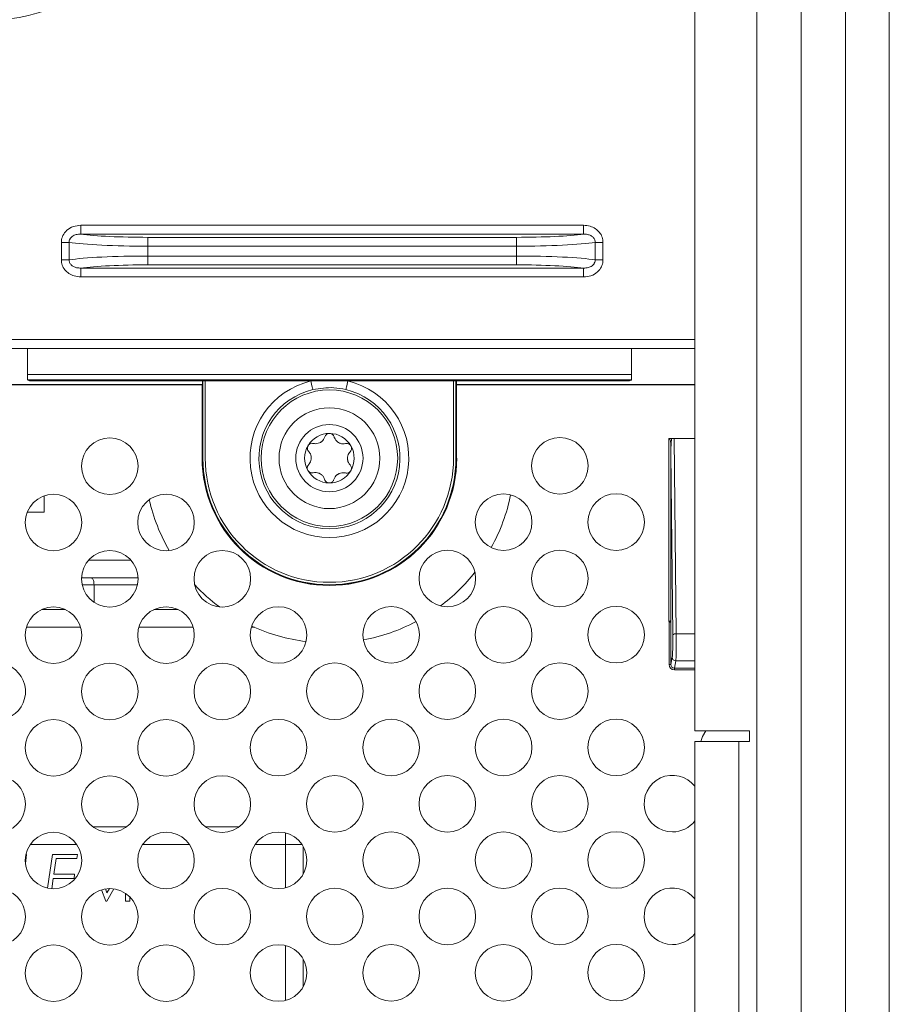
# Model space of a CAD drawing. Header units: millimetres. Extents: x 59 to 833, y 56 to 506.
# Tile 12 of 34: x 183 to 233, y 181 to 236. Entities that reach past the tile are written whole.
import ezdxf

# ---------------------------------------------------------------- set-up
doc = ezdxf.new("R2010")
doc.units = ezdxf.units.MM
doc.header["$LTSCALE"] = 2

msp = doc.modelspace()

# ---------------------------------------------------------------- linework, layer by layer
at = {"color": 7, "linetype": 'Continuous', "lineweight": 15}
for p, q in [((232.608, 485.898), (232.608, 75.898)), ((230.124, 245.23), (230.124, 83.027)), ((221.608, 244.23), (221.608, 196.291)), ((225.124, 85.027), (225.124, 243.23)), ((227.624, 85.027), (227.624, 243.23)), ((186.884, 224.37), (186.884, 224.869)), ((186.884, 224.869), (215.315, 224.869)), ((215.315, 224.37), (215.315, 224.869)), ((186.229, 223.904), (185.783, 223.904)), ((185.783, 222.916), (185.783, 223.904)), ((186.229, 223.904), (186.229, 222.916)), ((215.315, 224.37), (186.884, 224.37)), ((190.682, 224.188), (190.682, 223.69)), ((190.682, 224.188), (211.517, 224.188)), ((211.517, 224.188), (211.517, 223.69)), ((215.971, 222.916), (215.971, 223.904)), ((216.416, 223.904), (215.971, 223.904)), ((216.416, 223.904), (216.416, 222.916)), ((211.517, 223.69), (190.682, 223.69)), ((190.682, 223.69), (190.682, 223.131)), ((211.517, 223.131), (211.517, 223.69)), ((186.229, 222.916), (185.783, 222.916)), ((190.682, 223.131), (211.517, 223.131)), ((190.682, 223.131), (190.682, 222.633)), ((211.517, 223.131), (211.517, 222.633)), ((216.416, 222.916), (215.971, 222.916)), ((186.884, 222.45), (215.315, 222.45)), ((186.884, 221.952), (186.884, 222.45)), ((211.517, 222.633), (190.682, 222.633)), ((215.315, 221.952), (215.315, 222.45)), ((215.315, 221.952), (186.884, 221.952)), ((221.608, 217.91), (176.692, 217.91)), ((183.876, 216.431), (183.876, 217.91)), ((218.024, 216.431), (218.024, 217.91)), ((183.876, 216.431), (218.024, 216.431)), ((218.019, 216.131), (183.881, 216.131)), ((183.9, 216.112), (183.881, 216.131)), ((183.991, 216.067), (183.9, 216.112)), ((183.991, 216.067), (193.926, 216.067)), ((193.764, 216.067), (193.764, 215.867)), ((193.787, 211.7), (193.787, 216.067)), ((193.926, 216.067), (199.894, 216.067)), ((193.926, 211.7), (193.926, 216.067)), ((199.894, 216.067), (201.993, 216.067)), ((201.993, 216.067), (207.961, 216.067)), ((207.961, 216.067), (217.909, 216.067)), ((207.961, 216.067), (207.961, 211.7)), ((208.1, 216.067), (208.1, 211.7)), ((208.124, 215.867), (208.124, 216.067)), ((218, 216.112), (217.909, 216.067)), ((218, 216.112), (218.019, 216.131)), ((174.896, 215.867), (193.764, 215.867)), ((193.747, 215.849), (175.385, 215.849)), ((193.747, 215.849), (193.763, 215.865)), ((193.747, 215.849), (193.747, 211.7)), ((193.763, 215.865), (193.764, 215.867)), ((193.763, 215.865), (193.763, 211.7)), ((208.124, 215.867), (221.608, 215.867)), ((208.124, 215.867), (208.124, 215.865)), ((208.124, 215.865), (208.14, 215.849)), ((208.124, 211.7), (208.124, 215.865)), ((208.14, 211.7), (208.14, 215.849)), ((221.608, 215.849), (208.14, 215.849)), ((220.148, 202.489), (220.148, 212.81)), ((220.148, 212.81), (220.181, 212.81)), ((221.608, 212.811), (220.318, 212.811)), ((220.449, 212.81), (220.562, 201.765)), ((220.449, 212.81), (221.608, 212.81)), ((193.747, 211.7), (193.763, 211.7)), ((193.763, 211.7), (193.787, 211.7)), ((208.124, 211.7), (208.1, 211.7)), ((208.14, 211.7), (208.124, 211.7)), ((220.248, 211.983), (220.257, 211.983)), ((220.248, 202.622), (220.248, 211.983)), ((220.362, 201.709), (220.257, 211.983)), ((220.257, 211.983), (220.257, 202.593)), ((184.806, 208.639), (184.806, 209.568)), ((183.849, 208.639), (184.806, 208.639)), ((190.121, 204.943), (186.923, 204.943)), ((187.632, 203.548), (187.632, 204.543)), ((186.875, 202.143), (183.805, 202.143)), ((193.24, 202.143), (190.168, 202.143)), ((196.701, 202.143), (196.53, 202.143)), ((220.153, 202.426), (220.148, 202.489)), ((220.153, 202.426), (220.253, 202.426)), ((220.153, 200.034), (220.153, 202.426)), ((220.257, 202.593), (220.253, 202.426)), ((220.253, 202.426), (220.253, 200.034)), ((220.253, 200.034), (220.334, 200.443)), ((220.153, 200.034), (220.253, 200.034)), ((220.534, 200.246), (220.452, 199.83)), ((220.452, 199.731), (220.452, 199.83)), ((224.699, 196.291), (221.608, 196.291)), ((224.699, 195.684), (224.699, 196.291)), ((221.608, 195.684), (221.608, 135.684)), ((221.608, 195.684), (224.092, 195.684)), ((224.092, 195.684), (224.092, 135.684)), ((224.092, 195.684), (224.699, 195.684)), ((187.573, 190.85), (189.471, 190.85)), ((193.945, 190.85), (195.827, 190.85)), ((199.463, 189.745), (199.463, 188.178)), ((183.82, 189.296), (183.748, 188.787)), ((183.778, 189.296), (183.82, 189.296)), ((185.008, 187.385), (185.276, 189.296)), ((185.276, 189.296), (186.703, 189.296)), ((185.482, 189.059), (185.358, 188.177)), ((186.665, 189.059), (185.482, 189.059)), ((186.703, 189.296), (186.665, 189.059)), ((185.325, 187.939), (185.243, 187.353)), ((186.5, 187.939), (185.325, 187.939)), ((185.358, 188.177), (186.533, 188.177)), ((186.533, 188.177), (186.5, 187.939)), ((188.291, 186.65), (188.049, 187.296)), ((188.275, 187.349), (188.359, 187.123)), ((188.76, 187.35), (188.354, 186.65)), ((188.359, 187.123), (188.501, 187.368)), ((189.417, 186.65), (189.417, 187.094)), ((188.354, 186.65), (188.291, 186.65)), ((189.654, 186.65), (189.417, 186.65)), ((189.654, 186.898), (189.654, 186.65)), ((199.463, 183.375), (199.463, 181.809))]:
    msp.add_line(p, q, dxfattribs=at)
at = {"color": 8, "linetype": 'Continuous', "lineweight": 15}
for p, q in [((176.39, 218.41), (221.608, 218.41)), ((187.328, 205.943), (189.716, 205.943)), ((187.632, 204.543), (186.958, 204.543)), ((190.086, 204.543), (187.632, 204.543)), ((184.669, 203.143), (186.011, 203.143)), ((191.02, 203.143), (192.388, 203.143)), ((220.562, 201.765), (221.608, 201.765)), ((221.608, 200.246), (220.534, 200.246)), ((220.452, 199.83), (221.608, 199.83)), ((221.608, 199.731), (220.452, 199.731)), ((198.463, 189.85), (198.463, 190.512)), ((186.663, 189.85), (184.017, 189.85)), ((193.031, 189.85), (190.377, 189.85)), ((198.463, 189.85), (196.737, 189.85)), ((198.463, 187.412), (198.463, 189.85)), ((199.399, 189.85), (198.463, 189.85)), ((198.463, 181.042), (198.463, 184.142))]:
    msp.add_line(p, q, dxfattribs=at)
at = {"color": 7, "linetype": 'Continuous', "lineweight": 15, "flags": 128}
for points in [[(199.894, 216.067), (199.917, 215.973), (199.938, 215.883), (199.958, 215.799), (199.976, 215.726), (199.991, 215.665), (200.001, 215.62), (200.008, 215.591), (200.011, 215.581)], [(201.876, 215.581), (201.879, 215.591), (201.886, 215.62), (201.897, 215.665), (201.911, 215.726), (201.929, 215.799), (201.949, 215.883), (201.971, 215.973), (201.993, 216.067)], [(222.226, 196.291), (222.046, 195.968), (221.958, 195.684)]]:
    msp.add_lwpolyline(points, dxfattribs=at)
at = {"color": 7, "linetype": 'Continuous', "lineweight": 15}
for centre, radius in [((200.944, 211.7), 3.86), ((200.944, 211.7), 2.85), ((200.944, 211.7), 1.9), ((188.522, 211.248), 1.6), ((213.978, 211.272), 1.6), ((185.34, 208.06), 1.6), ((191.704, 208.066), 1.6), ((210.796, 208.084), 1.6), ((217.16, 208.09), 1.6), ((188.522, 204.878), 1.6), ((194.886, 204.884), 1.6), ((207.614, 204.896), 1.6), ((213.978, 204.902), 1.6), ((185.34, 201.69), 1.6), ((191.704, 201.696), 1.6), ((198.068, 201.702), 1.6), ((204.432, 201.708), 1.6), ((210.796, 201.714), 1.6), ((217.16, 201.72), 1.6), ((188.522, 198.508), 1.6), ((194.886, 198.514), 1.6), ((201.25, 198.52), 1.6), ((207.614, 198.526), 1.6), ((213.978, 198.532), 1.6), ((185.34, 195.32), 1.6), ((191.704, 195.326), 1.6), ((198.068, 195.332), 1.6), ((204.432, 195.338), 1.6), ((210.796, 195.344), 1.6), ((217.16, 195.35), 1.6), ((207.614, 192.156), 1.6), ((213.978, 192.162), 1.6), ((182.158, 192.132), 1.6), ((188.522, 192.138), 1.6), ((194.886, 192.144), 1.6), ((201.25, 192.15), 1.6), ((185.34, 188.95), 1.6), ((191.704, 188.956), 1.6), ((198.068, 188.962), 1.6), ((204.432, 188.968), 1.6), ((210.796, 188.974), 1.6), ((217.16, 188.98), 1.6), ((182.158, 185.762), 1.6), ((188.522, 185.768), 1.6), ((194.886, 185.774), 1.6), ((201.25, 185.78), 1.6), ((207.614, 185.786), 1.6), ((213.978, 185.792), 1.6), ((185.34, 182.58), 1.6), ((191.704, 182.586), 1.6), ((198.068, 182.592), 1.6), ((204.432, 182.598), 1.6), ((210.796, 182.604), 1.6), ((217.16, 182.61), 1.6)]:
    msp.add_circle(centre, radius, dxfattribs=at)
for centre, radius, start, end in [((200.944, 211.7), 4.491, 103.5144, 76.4856), ((200.944, 211.7), 3.991, 103.5144, 76.4856), ((200.944, 211.7), 1.4, 89.6502, 149.6502), ((200.944, 211.7), 1.4, 29.6502, 89.6502), ((200.944, 211.7), 1.4, 149.6502, 209.6502), ((200.944, 211.7), 1.029, 116.5458, 122.7546), ((200.166, 213.066), 0.547, 293.7984, 305.502), ((200.944, 211.7), 1.029, 56.5458, 62.7546), ((201.738, 213.056), 0.547, 233.7984, 245.502), ((200.944, 211.7), 1.4, 329.6502, 29.6502), ((200.944, 211.7), 7.197, 180, 0), ((200.944, 211.7), 7.181, 180, 0), ((200.944, 211.7), 7.156, 180, 0), ((200.944, 211.7), 7.018, 180, 0), ((200.944, 211.7), 1.029, 176.5458, 182.7546), ((199.372, 211.709), 0.547, 353.7984, 5.502), ((202.515, 211.69), 0.547, 173.7984, 185.502), ((200.944, 211.7), 1.029, 356.5458, 2.7546), ((200.944, 211.7), 1.4, 209.6502, 269.6502), ((200.944, 211.7), 1.029, 236.5458, 242.7546), ((200.15, 210.343), 0.547, 53.7984, 65.502), ((200.944, 211.7), 1.4, 269.6502, 329.6502), ((200.944, 211.7), 1.029, 296.5458, 302.7546), ((201.721, 210.334), 0.547, 113.7984, 125.502), ((200.944, 211.7), 10.456, 192.9673, 209.9701), ((200.944, 211.7), 10.456, 331.0901, 348.6045), ((200.944, 211.7), 10.456, 306.947, 321.9179), ((200.944, 211.7), 10.456, 223.2172, 233.5227), ((200.944, 211.7), 10.456, 245.1594, 262.7461), ((200.944, 211.7), 10.456, 280.5492, 297.9403), ((220.52, 201.53), 0.239, 79.9613, 131.4594), ((220.534, 200.446), 0.2, 180.8301, 270.0116), ((182.158, 198.502), 1.6, 152.8878, 86.8269), ((220.342, 192.168), 1.6, 37.6842, 270), ((220.342, 192.168), 1.6, 270, 322.3158), ((220.342, 185.798), 1.6, 37.6842, 270), ((220.342, 185.798), 1.6, 270, 322.3158)]:
    msp.add_arc(centre, radius, start, end, dxfattribs=at)
for centre, major_axis, ratio, start_param, end_param in [((190.682, 224.083), (5, 0), 0.07874, 3.613454, 4.712389), ((190.682, 224.582), (4.5, 0), 0.087489, 3.707507, 4.712389), ((211.517, 224.582), (4.5, 0), 0.087489, 4.712389, 5.717271), ((211.517, 224.083), (5, 0), 0.07874, 4.712389, 5.811323), ((190.682, 222.737), (5, 0), 0.07874, 1.570796, 2.669731), ((211.517, 222.737), (5, 0), 0.07874, 0.471862, 1.570796), ((190.682, 222.239), (4.5, 0), 0.087489, 1.570796, 2.575679), ((211.517, 222.239), (4.5, 0), 0.087489, 0.565914, 1.570796), ((183.881, 216.431), (0, 0.3), 0.017455, 1.570796, 3.124139), ((218.019, 216.431), (0, 0.3), 0.017455, 3.159046, 4.712389), ((220.457, 211.936), (-0.014, 1.367), 0.146341, 0.874035, 1.534422), ((220.448, 212.809), (0.2, 0), 0.018095, 2.27732, 2.445016), ((220.448, 212.817), (0.2, 0), 0.036762, 4.00643, 4.715645), ((220.053, 202.42), (0.005, 0.25), 0.799927, 4.752696, 5.041079), ((220.057, 202.593), (0.2, -0.005), 0.535592, 0.048962, 0.320226), ((220.057, 202.593), (0.2, 0), 0.035918, 0.039634, 0.305058), ((220.183, 208.865), (-0.067, 6.618), 0.000609, 3.433328, 3.467461), ((220.328, 201.428), (0, 1), 0.034921, 3.316126, 4.997361), ((220.528, 201.428), (0, 1.2), 0.029101, 3.316126, 4.997361), ((220.454, 200.036), (0.059, 0.299), 0.984226, 1.769364, 3.3341), ((220.454, 200.036), (0.04, 0.202), 0.96906, 1.769364, 3.3341)]:
    msp.add_ellipse(centre, major_axis=major_axis, ratio=ratio, start_param=start_param, end_param=end_param, dxfattribs=at)
for points, knots in [([(200.807, 254.622), (199.699, 253.021), (197.485, 249.819), (194.217, 244.99), (191.38, 241.325), (188.886, 239.002), (187.027, 237.829), (185.007, 236.976), (182.621, 236.415), (179.919, 236.337), (173.385, 236.491), (163.579, 236.364), (150.518, 236.418), (137.135, 236.359), (126.715, 236.514), (119.262, 236.303), (115.44, 236.086), (111.627, 236.135), (108.363, 236.613), (105.754, 237.543), (103.797, 238.662), (102.068, 240.112), (99.623, 243.136), (96.203, 248.067), (93.102, 252.307), (91.409, 254.622)], [0, 0, 0, 0, 0.046367, 0.092731, 0.138927, 0.156282, 0.173636, 0.191009, 0.208377, 0.231757, 0.255218, 0.364315, 0.465045, 0.565775, 0.682385, 0.712786, 0.743316, 0.773578, 0.803611, 0.821471, 0.83933, 0.85709, 0.874876, 0.931679, 1, 1, 1, 1]), ([(185.783, 223.904), (185.784, 223.933), (185.788, 224.068), (185.862, 224.321), (186.093, 224.62), (186.457, 224.831), (186.742, 224.856), (186.884, 224.869)], [0, 0, 0, 0, 0.0529023, 0.2495543, 0.4751178, 0.7382999, 1, 1, 1, 1]), ([(215.315, 224.869), (215.442, 224.859), (215.68, 224.84), (215.994, 224.691), (216.229, 224.478), (216.386, 224.208), (216.406, 224.006), (216.416, 223.904)], [0, 0, 0, 0, 0.233285, 0.438723, 0.628165, 0.814028, 1, 1, 1, 1]), ([(186.884, 224.37), (186.796, 224.368), (186.629, 224.362), (186.425, 224.273), (186.319, 224.17), (186.262, 224.081), (186.238, 224.013), (186.229, 223.945), (186.229, 223.919), (186.229, 223.904)], [0, 0, 0, 0, 0.299464, 0.569868, 0.722051, 0.779831, 0.9144, 0.953454, 1, 1, 1, 1]), ([(215.971, 223.904), (215.968, 223.947), (215.965, 223.998), (215.931, 224.094), (215.866, 224.194), (215.726, 224.297), (215.536, 224.365), (215.394, 224.368), (215.315, 224.37)], [0, 0, 0, 0, 0.137237, 0.163743, 0.33147, 0.514679, 0.731363, 1, 1, 1, 1]), ([(186.884, 221.952), (186.757, 221.962), (186.519, 221.981), (186.205, 222.13), (185.97, 222.343), (185.813, 222.613), (185.793, 222.815), (185.783, 222.916)], [0, 0, 0, 0, 0.2332871, 0.4387266, 0.6281703, 0.8140351, 1, 1, 1, 1]), ([(186.229, 222.916), (186.231, 222.874), (186.234, 222.823), (186.268, 222.726), (186.333, 222.626), (186.473, 222.524), (186.663, 222.456), (186.805, 222.452), (186.884, 222.45)], [0, 0, 0, 0, 0.1372222, 0.1637428, 0.3314701, 0.5146792, 0.7313654, 1, 1, 1, 1]), ([(215.315, 222.45), (215.403, 222.453), (215.57, 222.459), (215.774, 222.547), (215.88, 222.651), (215.937, 222.74), (215.961, 222.808), (215.97, 222.876), (215.971, 222.902), (215.971, 222.916)], [0, 0, 0, 0, 0.299463, 0.569869, 0.722064, 0.779845, 0.9144, 0.953454, 1, 1, 1, 1]), ([(216.416, 222.916), (216.415, 222.888), (216.411, 222.753), (216.337, 222.5), (216.106, 222.201), (215.742, 221.99), (215.458, 221.965), (215.315, 221.952)], [0, 0, 0, 0, 0.052893, 0.249546, 0.47512, 0.738299, 1, 1, 1, 1]), ([(201.876, 215.581), (201.648, 215.625), (201.03, 215.745), (200.405, 215.644), (200.011, 215.581)], [0, 0, 0, 0, 0.369907, 1, 1, 1, 1]), ([(200.689, 212.906), (200.668, 212.854), (200.631, 212.762), (200.547, 212.668), (200.496, 212.63), (200.484, 212.621)], [0, 0, 0, 0, 0.493801, 0.881504, 1, 1, 1, 1]), ([(200.952, 213.1), (200.941, 213.099), (200.904, 213.098), (200.84, 213.081), (200.77, 213.037), (200.717, 212.977), (200.698, 212.929), (200.689, 212.906)], [0, 0, 0, 0, 0.086881, 0.304978, 0.528305, 0.770473, 1, 1, 1, 1]), ([(201.213, 212.903), (201.201, 212.933), (201.177, 212.993), (201.101, 213.061), (201.02, 213.095), (200.97, 213.099), (200.952, 213.1)], [0, 0, 0, 0, 0.2964754, 0.5943741, 0.8558966, 1, 1, 1, 1]), ([(201.415, 212.615), (201.375, 212.65), (201.295, 212.72), (201.239, 212.824), (201.219, 212.885), (201.213, 212.903)], [0, 0, 0, 0, 0.418181, 0.832873, 1, 1, 1, 1]), ([(220.181, 212.81), (220.185, 212.81), (220.212, 212.81), (220.255, 212.81), (220.283, 212.811), (220.295, 212.811)], [0, 0, 0, 0, 0.098021, 0.613472, 1, 1, 1, 1]), ([(220.181, 212.81), (220.202, 212.749), (220.25, 212.613), (220.249, 212.467), (220.248, 212.386)], [0, 0, 0, 0, 0.442622, 1, 1, 1, 1]), ([(199.736, 212.407), (199.73, 212.398), (199.713, 212.364), (199.696, 212.3), (199.699, 212.218), (199.724, 212.142), (199.756, 212.102), (199.772, 212.082)], [0, 0, 0, 0, 0.086865, 0.304978, 0.528327, 0.770487, 1, 1, 1, 1]), ([(200.036, 212.535), (200.004, 212.539), (199.94, 212.548), (199.843, 212.517), (199.773, 212.464), (199.745, 212.422), (199.736, 212.407)], [0, 0, 0, 0, 0.296472, 0.594379, 0.855882, 1, 1, 1, 1]), ([(200.387, 212.565), (200.336, 212.548), (200.236, 212.514), (200.118, 212.518), (200.055, 212.531), (200.036, 212.535)], [0, 0, 0, 0, 0.4181639, 0.8328695, 1, 1, 1, 1]), ([(201.861, 212.523), (201.806, 212.515), (201.707, 212.501), (201.584, 212.528), (201.525, 212.553), (201.511, 212.559)], [0, 0, 0, 0, 0.493797, 0.881507, 1, 1, 1, 1]), ([(202.16, 212.392), (202.155, 212.401), (202.135, 212.434), (202.088, 212.48), (202.015, 212.519), (201.936, 212.535), (201.886, 212.527), (201.861, 212.523)], [0, 0, 0, 0, 0.086875, 0.3049813, 0.5283044, 0.7704724, 1, 1, 1, 1]), ([(202.12, 212.068), (202.14, 212.094), (202.18, 212.144), (202.202, 212.244), (202.191, 212.331), (202.168, 212.376), (202.16, 212.392)], [0, 0, 0, 0, 0.2964834, 0.5943665, 0.8558695, 1, 1, 1, 1]), ([(220.248, 211.983), (220.248, 212.117), (220.248, 212.251), (220.248, 212.385), (220.248, 212.386)], [0, 0, 0, 0, 0.9937, 1, 1, 1, 1]), ([(199.916, 211.65), (199.905, 211.598), (199.884, 211.494), (199.823, 211.393), (199.779, 211.345), (199.767, 211.331)], [0, 0, 0, 0, 0.418167, 0.832887, 1, 1, 1, 1]), ([(199.772, 212.082), (199.806, 212.039), (199.868, 211.96), (199.906, 211.841), (199.914, 211.777), (199.916, 211.762)], [0, 0, 0, 0, 0.4937928, 0.8815235, 1, 1, 1, 1]), ([(202.116, 211.317), (202.081, 211.361), (202.02, 211.439), (201.981, 211.559), (201.973, 211.623), (201.971, 211.638)], [0, 0, 0, 0, 0.4937928, 0.8815235, 1, 1, 1, 1]), ([(201.972, 211.749), (201.982, 211.801), (202.003, 211.905), (202.065, 212.006), (202.108, 212.054), (202.12, 212.068)], [0, 0, 0, 0, 0.418168, 0.83289, 1, 1, 1, 1]), ([(199.767, 211.331), (199.747, 211.306), (199.707, 211.255), (199.686, 211.155), (199.697, 211.068), (199.719, 211.023), (199.727, 211.007)], [0, 0, 0, 0, 0.2964834, 0.5943665, 0.8558695, 1, 1, 1, 1]), ([(202.152, 210.992), (202.157, 211.002), (202.175, 211.035), (202.191, 211.099), (202.189, 211.181), (202.163, 211.258), (202.131, 211.298), (202.116, 211.317)], [0, 0, 0, 0, 0.086865, 0.304978, 0.528327, 0.770487, 1, 1, 1, 1]), ([(199.727, 211.007), (199.733, 210.998), (199.752, 210.966), (199.8, 210.919), (199.872, 210.881), (199.951, 210.865), (200.002, 210.872), (200.026, 210.876)], [0, 0, 0, 0, 0.086875, 0.3049813, 0.5283044, 0.7704724, 1, 1, 1, 1]), ([(200.026, 210.876), (200.081, 210.884), (200.18, 210.898), (200.303, 210.872), (200.362, 210.847), (200.376, 210.841)], [0, 0, 0, 0, 0.493797, 0.881507, 1, 1, 1, 1]), ([(200.472, 210.785), (200.512, 210.749), (200.592, 210.68), (200.648, 210.576), (200.669, 210.514), (200.674, 210.497)], [0, 0, 0, 0, 0.418181, 0.832873, 1, 1, 1, 1]), ([(200.674, 210.497), (200.686, 210.467), (200.711, 210.407), (200.786, 210.338), (200.867, 210.304), (200.917, 210.301), (200.935, 210.3)], [0, 0, 0, 0, 0.296478, 0.594373, 0.855896, 1, 1, 1, 1]), ([(200.935, 210.3), (200.946, 210.3), (200.984, 210.301), (201.047, 210.319), (201.117, 210.362), (201.171, 210.423), (201.189, 210.47), (201.198, 210.493)], [0, 0, 0, 0, 0.086881, 0.304978, 0.528305, 0.770473, 1, 1, 1, 1]), ([(201.198, 210.493), (201.219, 210.545), (201.256, 210.638), (201.34, 210.731), (201.392, 210.77), (201.404, 210.779)], [0, 0, 0, 0, 0.493801, 0.881504, 1, 1, 1, 1]), ([(201.501, 210.834), (201.551, 210.851), (201.651, 210.885), (201.77, 210.882), (201.833, 210.869), (201.851, 210.865)], [0, 0, 0, 0, 0.4181639, 0.8328695, 1, 1, 1, 1]), ([(201.851, 210.865), (201.883, 210.86), (201.947, 210.851), (202.044, 210.883), (202.114, 210.936), (202.142, 210.977), (202.152, 210.992)], [0, 0, 0, 0, 0.296472, 0.594379, 0.855882, 1, 1, 1, 1]), ([(187.47, 204.943), (187.471, 204.943), (187.486, 204.942), (187.519, 204.93), (187.565, 204.875), (187.602, 204.784), (187.627, 204.67), (187.631, 204.585), (187.632, 204.543)], [0, 0, 0, 0, 0.007418, 0.193447, 0.409113, 0.610247, 0.805008, 1, 1, 1, 1]), ([(220.148, 202.489), (220.15, 202.489), (220.161, 202.49), (220.182, 202.492), (220.21, 202.494), (220.233, 202.496), (220.241, 202.496), (220.244, 202.497)], [0, 0, 0, 0, 0.038081, 0.24913, 0.51067, 0.771679, 1, 1, 1, 1]), ([(220.248, 202.526), (220.248, 202.522), (220.248, 202.513), (220.248, 202.504), (220.246, 202.498), (220.245, 202.497), (220.244, 202.497)], [0, 0, 0, 0, 0.322882, 0.647912, 0.817758, 1, 1, 1, 1]), ([(220.248, 202.622), (220.248, 202.614), (220.248, 202.605), (220.248, 202.597), (220.248, 202.595)], [0, 0, 0, 0, 0.784431, 1, 1, 1, 1])]:
    msp.add_open_spline(points, degree=3, knots=knots, dxfattribs=at)

doc.saveas('drawing.dxf')
